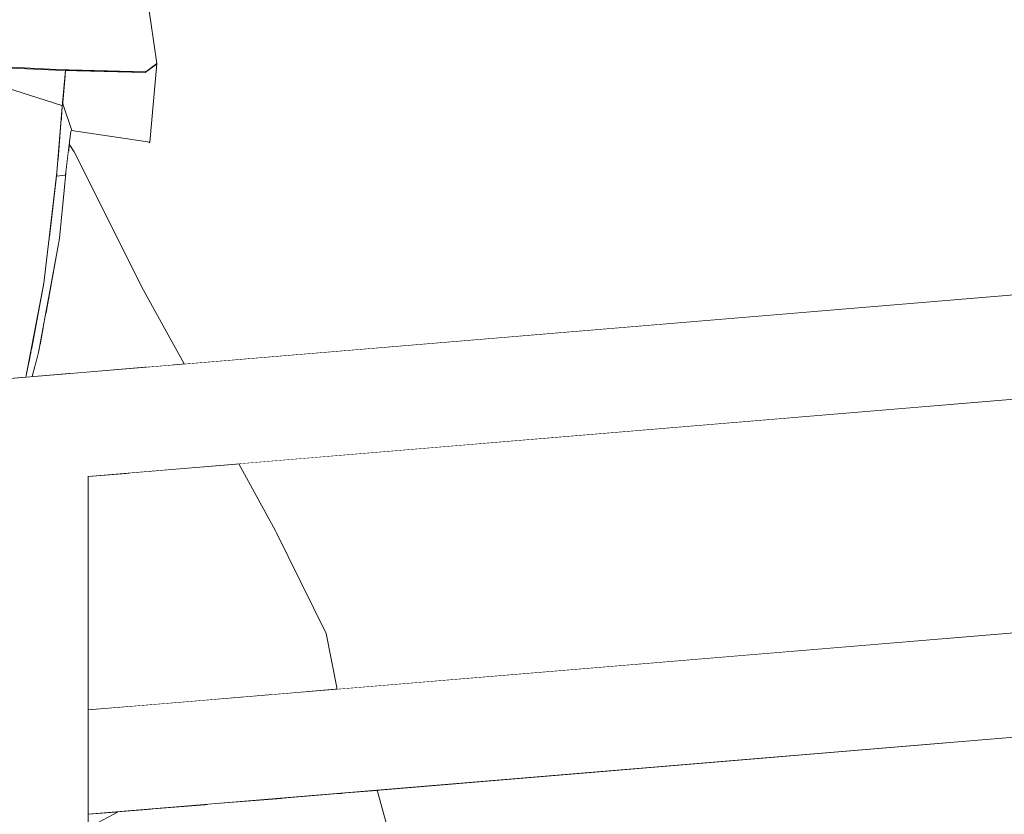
# Model space of a CAD drawing. Header units: millimetres. Extents: x 0 to 650, y -1 to 707.
# Tile 18 of 131: x 97.06 to 100.84, y 628.56 to 631.62. Entities that reach past the tile are written whole.
import ezdxf
from ezdxf.xclip import XClip

# ---------------------------------------------------------------- set-up
doc = ezdxf.new("R2010")
doc.units = ezdxf.units.MM
doc.header["$MEASUREMENT"] = 0
doc.header["$XCLIPFRAME"] = 0
doc.linetypes.add('Wipeout_Contour', pattern=[1000, 0, -1000])
doc.layers.add('Interior - Mobiliário .ARQ', color=7, linetype='Continuous')
doc.layers.add('Parede.ARQ', color=7, linetype='Continuous')

# ---------------------------------------------------------------- blocks, each defined once
blk = doc.blocks.new('Desenho_3_3', base_point=(252.3092, 622.8349))
at = {"color": 254, "linetype": 'Wipeout_Contour', "lineweight": 0, "ltscale": 49723.751362}
blk.add_wipeout([(94.5429, 671.1349), (94.5429, 640.4986), (94.5994, 640.5107), (94.7905, 640.5239), (95.1427, 640.4912), (95.365, 640.4595), (95.4283, 640.4846), (95.5884, 640.4416), (95.6004, 640.4152), (95.6029, 640.4289), (95.6126, 640.4518), (95.662, 640.5254), (95.7763, 640.5773), (95.7946, 640.5807), (95.8476, 640.6042), (95.9371, 640.6175), (95.9863, 640.6125), (96.0217, 640.6273), (96.0479, 640.6371), (96.1676, 640.657), (96.2813, 640.6661), (96.4754, 640.6377), (96.5481, 640.5813), (96.5989, 640.5783), (96.6613, 640.5393), (96.7552, 640.5338), (96.9238, 640.4717), (96.9696, 640.4206), (97.0932, 640.3047), (97.1285, 640.2394), (97.2687, 640.0597), (97.2838, 640.0001), (97.3465, 639.752), (97.3512, 639.733), (97.3804, 639.4584), (97.3817, 639.2528), (97.3613, 639.1943), (97.3575, 639.1753), (97.3338, 639.0407), (97.3263, 639.0177), (97.3215, 639.0062), (97.2449, 638.7539), (97.1209, 638.4391), (97.1104, 638.4204), (97.0293, 638.3113), (97.0515, 638.2973), (97.2452, 638.1278), (97.244, 638.0629), (97.3922, 637.6313), (97.5056, 637.4981), (97.5425, 637.341), (97.6034, 637.266), (97.6351, 637.0703), (98.2231, 636.5501), (98.2992, 636.3303), (98.668, 635.4423), (98.4927, 634.8674), (98.0783, 634.4688), (97.7351, 634.2248), (97.7135, 634.2059), (97.6221, 634.142), (97.1761, 633.7399), (97.238, 633.4163), (97.3481, 632.8758), (97.5164, 631.9291), (97.5626, 631.611), (97.5859, 631.4505), (97.5591, 631.1491), (97.2578, 631.1941), (97.2488, 631.1422), (97.2673, 631.1122), (97.535, 630.5802), (97.6906, 630.2961), (105.6958, 630.9629), (105.6958, 638.6349), (106.1958, 638.6349), (106.1958, 671.1349)], dxfattribs=at).dxf.layer = 'Parede.ARQ'
at = {"color": 254, "linetype": 'Wipeout_Contour', "lineweight": 0, "ltscale": 1916.303267}
blk.add_wipeout([(96.6733, 631.4555), (97.1997, 631.4288), (97.186, 631.614)], dxfattribs=at).dxf.layer = 'Interior - Mobiliário .ARQ'
at = {"color": 254, "linetype": 'Wipeout_Contour', "lineweight": 0, "ltscale": 2553.339164}
blk.add_wipeout([(97.1995, 631.0185), (97.2342, 631.0225), (97.2056, 631.0864), (97.2012, 631.0333)], dxfattribs=at).dxf.layer = 'Interior - Mobiliário .ARQ'
at = {"color": 254, "linetype": 'Wipeout_Contour', "lineweight": 0, "ltscale": 3825.767712}
blk.add_wipeout([(97.9009, 629.9122), (98.0425, 629.6537), (98.2368, 629.2588), (98.2788, 629.0451), (105.6958, 629.6629), (105.6958, 630.5615)], dxfattribs=at).dxf.layer = 'Parede.ARQ'
at = {"color": 254, "linetype": 'Wipeout_Contour', "lineweight": 0, "ltscale": 1917.274767}
blk.add_wipeout([(97.186, 631.614), (96.6726, 631.6433), (96.6733, 631.4555)], dxfattribs=at).dxf.layer = 'Interior - Mobiliário .ARQ'
at = {"color": 254, "linetype": 'Wipeout_Contour', "lineweight": 0, "ltscale": 1913.517847}
blk.add_wipeout([(94.5429, 630.0308), (105.6958, 630.9599), (94.5429, 630.0339)], dxfattribs=at).dxf.layer = 'Parede.ARQ'
at = {"color": 254, "linetype": 'Wipeout_Contour', "lineweight": 0, "ltscale": 3183.387817}
blk.add_wipeout([(98.4327, 628.6565), (98.5075, 628.3856), (98.5753, 627.9701), (105.6958, 628.5633), (105.6958, 629.2615)], dxfattribs=at).dxf.layer = 'Parede.ARQ'
at = {"color": 254, "linetype": 'Wipeout_Contour', "lineweight": 0, "ltscale": 1917.481938}
blk.add_wipeout([(97.5255, 631.5989), (97.186, 631.614), (97.1997, 631.4288)], dxfattribs=at).dxf.layer = 'Interior - Mobiliário .ARQ'
at = {"color": 254, "linetype": 'Wipeout_Contour', "lineweight": 0, "ltscale": 1913.503323}
blk.add_wipeout([(94.5429, 630.0218), (105.6958, 630.9508), (94.5429, 630.0308)], dxfattribs=at).dxf.layer = 'Parede.ARQ'
at = {"color": 254, "linetype": 'Wipeout_Contour', "lineweight": 0, "ltscale": 1910.961552}
blk.add_wipeout([(97.3215, 628.9623), (105.6958, 629.6599), (97.3215, 628.9653)], dxfattribs=at).dxf.layer = 'Parede.ARQ'
at = {"color": 254, "linetype": 'Wipeout_Contour', "lineweight": 0, "ltscale": 1916.347998}
blk.add_wipeout([(97.1997, 631.4288), (97.5437, 631.4198), (97.5255, 631.5989)], dxfattribs=at).dxf.layer = 'Interior - Mobiliário .ARQ'
at = {"color": 254, "linetype": 'Wipeout_Contour', "lineweight": 0, "ltscale": 2553.608838}
blk.add_wipeout([(94.5429, 630.007), (105.6958, 630.936), (105.6958, 630.9508), (94.5429, 630.0218)], dxfattribs=at).dxf.layer = 'Parede.ARQ'
at = {"color": 254, "linetype": 'Wipeout_Contour', "lineweight": 0, "ltscale": 1910.94915}
blk.add_wipeout([(97.3215, 628.9532), (105.6958, 629.6508), (97.3215, 628.9623)], dxfattribs=at).dxf.layer = 'Parede.ARQ'
at = {"color": 254, "linetype": 'Wipeout_Contour', "lineweight": 0, "ltscale": 1916.639446}
blk.add_wipeout([(97.5437, 631.4198), (97.5857, 631.4519), (97.5626, 631.611)], dxfattribs=at).dxf.layer = 'Interior - Mobiliário .ARQ'
at = {"color": 254, "linetype": 'Wipeout_Contour', "lineweight": 0, "ltscale": 2553.539985}
blk.add_wipeout([(94.5429, 629.9869), (105.6958, 630.916), (105.6958, 630.936), (94.5429, 630.007)], dxfattribs=at).dxf.layer = 'Parede.ARQ'
at = {"color": 254, "linetype": 'Wipeout_Contour', "lineweight": 0, "ltscale": 2549.769195}
blk.add_wipeout([(105.6958, 629.6508), (97.3215, 628.9532), (97.3215, 628.9385), (105.6958, 629.636)], dxfattribs=at).dxf.layer = 'Parede.ARQ'
at = {"color": 254, "linetype": 'Wipeout_Contour', "lineweight": 0, "ltscale": 1917.528963}
blk.add_wipeout([(97.5255, 631.5989), (97.5437, 631.4198), (97.5626, 631.611)], dxfattribs=at).dxf.layer = 'Interior - Mobiliário .ARQ'
at = {"color": 254, "linetype": 'Wipeout_Contour', "lineweight": 0, "ltscale": 2553.451477}
blk.add_wipeout([(94.5429, 629.9622), (105.6958, 630.8912), (105.6958, 630.916), (94.5429, 629.9869)], dxfattribs=at).dxf.layer = 'Parede.ARQ'
at = {"color": 254, "linetype": 'Wipeout_Contour', "lineweight": 0, "ltscale": 2549.700372}
blk.add_wipeout([(97.3215, 628.9385), (97.3215, 628.9184), (105.6958, 629.616), (105.6958, 629.636)], dxfattribs=at).dxf.layer = 'Parede.ARQ'
at = {"color": 254, "linetype": 'Wipeout_Contour', "lineweight": 0, "ltscale": 1917.165301}
blk.add_wipeout([(97.4895, 631.9643), (97.5255, 631.5989), (97.5626, 631.611)], dxfattribs=at).dxf.layer = 'Interior - Mobiliário .ARQ'
at = {"color": 254, "linetype": 'Wipeout_Contour', "lineweight": 0, "ltscale": 3195.360889}
blk.add_wipeout([(97.2336, 631.4118), (97.5562, 631.1468), (97.5832, 631.4475), (97.5408, 631.4173), (97.2348, 631.4251)], dxfattribs=at).dxf.layer = 'Interior - Mobiliário .ARQ'
at = {"color": 254, "linetype": 'Wipeout_Contour', "lineweight": 0, "ltscale": 2553.346004}
blk.add_wipeout([(105.6958, 630.8912), (94.5429, 629.9622), (94.5429, 629.9335), (105.6958, 630.8626)], dxfattribs=at).dxf.layer = 'Parede.ARQ'
at = {"color": 254, "linetype": 'Wipeout_Contour', "lineweight": 0, "ltscale": 2549.611894}
blk.add_wipeout([(97.3215, 628.9184), (97.3215, 628.8936), (105.6958, 629.5912), (105.6958, 629.616)], dxfattribs=at).dxf.layer = 'Parede.ARQ'
at = {"layer": 'Interior - Mobiliário .ARQ', "color": 7, "linetype": 'Continuous', "lineweight": 0}
for p, q in [((97.583, 631.4491), (97.5857, 631.4519)), ((97.583, 631.4491), (97.585, 631.4512)), ((97.5857, 631.4519), (97.5859, 631.4505))]:
    blk.add_line(p, q, dxfattribs=at)
at = {"color": 254, "linetype": 'Wipeout_Contour', "lineweight": 0, "ltscale": 1918.36651}
blk.add_wipeout([(97.5164, 631.9291), (97.4895, 631.9643), (97.5626, 631.611)], dxfattribs=at).dxf.layer = 'Interior - Mobiliário .ARQ'
at = {"color": 254, "linetype": 'Wipeout_Contour', "lineweight": 0, "ltscale": 2554.780622}
blk.add_wipeout([(97.2336, 631.4118), (97.2233, 631.3007), (97.2588, 631.1948), (97.5562, 631.1468)], dxfattribs=at).dxf.layer = 'Interior - Mobiliário .ARQ'
at = {"color": 254, "linetype": 'Wipeout_Contour', "lineweight": 0, "ltscale": 2553.22677}
blk.add_wipeout([(94.5429, 629.9018), (105.6958, 630.8309), (105.6958, 630.8626), (94.5429, 629.9335)], dxfattribs=at).dxf.layer = 'Parede.ARQ'
at = {"color": 254, "linetype": 'Wipeout_Contour', "lineweight": 0, "ltscale": 2549.506461}
blk.add_wipeout([(97.3215, 628.865), (105.6958, 629.5626), (105.6958, 629.5912), (97.3215, 628.8936)], dxfattribs=at).dxf.layer = 'Parede.ARQ'
at = {"layer": 'Interior - Mobiliário .ARQ', "color": 7, "linetype": 'Continuous', "lineweight": 0}
for p, q in [((97.5626, 631.611), (97.5857, 631.4519)), ((97.5408, 631.4173), (97.583, 631.4491)), ((97.5437, 631.4198), (97.5857, 631.4519)), ((97.5859, 631.4505), (97.5591, 631.1491)), ((97.5562, 631.1468), (97.5591, 631.1491))]:
    blk.add_line(p, q, dxfattribs=at)
at = {"color": 254, "linetype": 'Wipeout_Contour', "lineweight": 0, "ltscale": 1918.304543}
blk.add_wipeout([(97.5255, 631.5989), (97.4895, 631.9643), (97.1578, 631.9915)], dxfattribs=at).dxf.layer = 'Interior - Mobiliário .ARQ'
at = {"color": 254, "linetype": 'Wipeout_Contour', "lineweight": 0, "ltscale": 1916.009524}
blk.add_wipeout([(97.2175, 631.2311), (97.2549, 631.1918), (97.2222, 631.2884)], dxfattribs=at).dxf.layer = 'Interior - Mobiliário .ARQ'
at = {"color": 254, "linetype": 'Wipeout_Contour', "lineweight": 0, "ltscale": 2553.097395}
blk.add_wipeout([(94.5429, 629.868), (105.6958, 630.7971), (105.6958, 630.8309), (94.5429, 629.9018)], dxfattribs=at).dxf.layer = 'Parede.ARQ'
at = {"color": 254, "linetype": 'Wipeout_Contour', "lineweight": 0, "ltscale": 2549.387272}
blk.add_wipeout([(97.3215, 628.8333), (105.6958, 629.5309), (105.6958, 629.5626), (97.3215, 628.865)], dxfattribs=at).dxf.layer = 'Parede.ARQ'
at = {"color": 254, "linetype": 'Wipeout_Contour', "lineweight": 0, "ltscale": 1917.156095}
blk.add_wipeout([(97.1578, 631.9915), (97.186, 631.614), (97.5255, 631.5989)], dxfattribs=at).dxf.layer = 'Interior - Mobiliário .ARQ'
at = {"color": 254, "linetype": 'Wipeout_Contour', "lineweight": 0, "ltscale": 1916.754804}
blk.add_wipeout([(97.0635, 631.4328), (96.7182, 631.4502), (97.2198, 631.2906)], dxfattribs=at).dxf.layer = 'Interior - Mobiliário .ARQ'
at = {"color": 254, "linetype": 'Wipeout_Contour', "lineweight": 0, "ltscale": 2554.457379}
blk.add_wipeout([(97.2056, 631.0864), (97.2342, 631.0225), (97.2549, 631.1918), (97.2175, 631.2311)], dxfattribs=at).dxf.layer = 'Interior - Mobiliário .ARQ'
at = {"color": 254, "linetype": 'Wipeout_Contour', "lineweight": 0, "ltscale": 2552.961813}
blk.add_wipeout([(105.6958, 630.7971), (94.5429, 629.868), (94.5429, 629.8332), (105.6958, 630.7622)], dxfattribs=at).dxf.layer = 'Parede.ARQ'
at = {"color": 254, "linetype": 'Wipeout_Contour', "lineweight": 0, "ltscale": 2549.257946}
blk.add_wipeout([(97.3215, 628.8333), (97.3215, 628.7995), (105.6958, 629.4971), (105.6958, 629.5309)], dxfattribs=at).dxf.layer = 'Parede.ARQ'
at = {"layer": 'Interior - Mobiliário .ARQ', "color": 7, "linetype": 'Continuous', "lineweight": 0}
blk.add_line((97.5164, 631.9291), (97.5626, 631.611), dxfattribs=at)
blk.add_point((97.2588, 631.1948), dxfattribs=at)
at = {"color": 254, "linetype": 'Wipeout_Contour', "lineweight": 0, "ltscale": 1916.977276}
blk.add_wipeout([(96.6726, 631.6433), (97.186, 631.614), (97.1578, 631.9915)], dxfattribs=at).dxf.layer = 'Interior - Mobiliário .ARQ'
at = {"color": 254, "linetype": 'Wipeout_Contour', "lineweight": 0, "ltscale": 2556.092775}
blk.add_wipeout([(97.1978, 631.426), (97.0635, 631.4328), (97.2198, 631.2906), (97.2327, 631.4251)], dxfattribs=at).dxf.layer = 'Interior - Mobiliário .ARQ'
at = {"color": 254, "linetype": 'Wipeout_Contour', "lineweight": 0, "ltscale": 1915.37819}
blk.add_wipeout([(97.2488, 631.1422), (97.2455, 631.1153), (97.2673, 631.1122)], dxfattribs=at).dxf.layer = 'Interior - Mobiliário .ARQ'
at = {"color": 254, "linetype": 'Wipeout_Contour', "lineweight": 0, "ltscale": 2548.67265}
blk.add_wipeout([(97.1215, 630.048), (94.5429, 629.8332), (94.5429, 629.7983), (97.0868, 630.0102)], dxfattribs=at).dxf.layer = 'Parede.ARQ'
at = {"color": 254, "linetype": 'Wipeout_Contour', "lineweight": 0, "ltscale": 2549.122416}
blk.add_wipeout([(105.6958, 629.4971), (97.3215, 628.7995), (97.3215, 628.7646), (105.6958, 629.4622)], dxfattribs=at).dxf.layer = 'Parede.ARQ'
at = {"layer": 'Interior - Mobiliário .ARQ', "color": 7, "linetype": 'Continuous', "lineweight": 0}
blk.add_line((97.5591, 631.1491), (97.2578, 631.1941), dxfattribs=at)
at = {"color": 254, "linetype": 'Wipeout_Contour', "lineweight": 0, "ltscale": 1916.088486}
blk.add_wipeout([(96.7182, 631.4502), (96.7195, 631.1733), (97.2198, 631.2906)], dxfattribs=at).dxf.layer = 'Interior - Mobiliário .ARQ'
at = {"color": 254, "linetype": 'Wipeout_Contour', "lineweight": 0, "ltscale": 2554.028178}
blk.add_wipeout([(97.1215, 630.048), (97.1562, 630.016), (105.6958, 630.7274), (105.6958, 630.7622)], dxfattribs=at).dxf.layer = 'Parede.ARQ'
at = {"color": 254, "linetype": 'Wipeout_Contour', "lineweight": 0, "ltscale": 2548.521017}
blk.add_wipeout([(94.5429, 629.7645), (97.0531, 629.9736), (97.0868, 630.0102), (94.5429, 629.7983)], dxfattribs=at).dxf.layer = 'Parede.ARQ'
at = {"color": 254, "linetype": 'Wipeout_Contour', "lineweight": 0, "ltscale": 2548.984799}
blk.add_wipeout([(97.3215, 628.7298), (105.6958, 629.4274), (105.6958, 629.4622), (97.3215, 628.7646)], dxfattribs=at).dxf.layer = 'Parede.ARQ'
at = {"layer": 'Interior - Mobiliário .ARQ', "color": 7, "linetype": 'Continuous', "lineweight": 0}
for p, q in [((96.6727, 631.4525), (97.1978, 631.426)), ((97.1997, 631.4288), (96.6733, 631.4555)), ((97.1978, 631.426), (97.5408, 631.4173)), ((97.5437, 631.4198), (97.1997, 631.4288))]:
    blk.add_line(p, q, dxfattribs=at)
at = {"color": 254, "linetype": 'Wipeout_Contour', "lineweight": 0, "ltscale": 2553.908817}
blk.add_wipeout([(105.6958, 630.7274), (97.1562, 630.016), (97.1899, 629.985), (105.6958, 630.6936)], dxfattribs=at).dxf.layer = 'Parede.ARQ'
at = {"color": 254, "linetype": 'Wipeout_Contour', "lineweight": 0, "ltscale": 2535.352293}
blk.add_wipeout([(97.0868, 622.6849), (97.1215, 622.6849), (97.1215, 630.048), (97.0868, 630.0102)], dxfattribs=at).dxf.layer = 'Parede.ARQ'
at = {"color": 254, "linetype": 'Wipeout_Contour', "lineweight": 0, "ltscale": 2548.84928}
blk.add_wipeout([(97.3215, 628.696), (105.6958, 629.3936), (105.6958, 629.4274), (97.3215, 628.7298)], dxfattribs=at).dxf.layer = 'Parede.ARQ'
at = {"color": 254, "linetype": 'Wipeout_Contour', "lineweight": 0, "ltscale": 2553.795066}
blk.add_wipeout([(97.1899, 629.985), (97.2215, 629.956), (105.6958, 630.6619), (105.6958, 630.6936)], dxfattribs=at).dxf.layer = 'Parede.ARQ'
at = {"color": 254, "linetype": 'Wipeout_Contour', "lineweight": 0, "ltscale": 2535.380072}
blk.add_wipeout([(97.1215, 622.6849), (97.1562, 622.6849), (97.1562, 630.016), (97.1215, 630.048)], dxfattribs=at).dxf.layer = 'Parede.ARQ'
at = {"color": 254, "linetype": 'Wipeout_Contour', "lineweight": 0, "ltscale": 2535.258003}
blk.add_wipeout([(97.0868, 630.0102), (97.0531, 629.9736), (97.0531, 622.6849), (97.0868, 622.6849)], dxfattribs=at).dxf.layer = 'Parede.ARQ'
at = {"color": 254, "linetype": 'Wipeout_Contour', "lineweight": 0, "ltscale": 2548.719964}
blk.add_wipeout([(97.3215, 628.6643), (105.6958, 629.3619), (105.6958, 629.3936), (97.3215, 628.696)], dxfattribs=at).dxf.layer = 'Parede.ARQ'
at = {"color": 254, "linetype": 'Wipeout_Contour', "lineweight": 0, "ltscale": 2553.690386}
blk.add_wipeout([(97.2215, 629.956), (97.2501, 629.9297), (105.6958, 630.6332), (105.6958, 630.6619)], dxfattribs=at).dxf.layer = 'Parede.ARQ'
at = {"color": 254, "linetype": 'Wipeout_Contour', "lineweight": 0, "ltscale": 2548.600795}
blk.add_wipeout([(97.3215, 628.6643), (97.3215, 628.6356), (105.6958, 629.3332), (105.6958, 629.3619)], dxfattribs=at).dxf.layer = 'Parede.ARQ'
at = {"color": 254, "linetype": 'Wipeout_Contour', "lineweight": 0, "ltscale": 3190.240104}
blk.add_wipeout([(97.1036, 630.3564), (97.1282, 630.3328), (97.2088, 630.7727), (97.1709, 630.7743), (97.1512, 630.6067)], dxfattribs=at).dxf.layer = 'Interior - Mobiliário .ARQ'
at = {"color": 254, "linetype": 'Wipeout_Contour', "lineweight": 0, "ltscale": 2553.59796}
blk.add_wipeout([(105.6958, 630.6332), (97.2501, 629.9297), (97.2747, 629.907), (105.6958, 630.6085)], dxfattribs=at).dxf.layer = 'Parede.ARQ'
at = {"color": 254, "linetype": 'Wipeout_Contour', "lineweight": 0, "ltscale": 2548.495384}
blk.add_wipeout([(97.3215, 628.6109), (105.6958, 629.3085), (105.6958, 629.3332), (97.3215, 628.6356)], dxfattribs=at).dxf.layer = 'Parede.ARQ'
at = {"color": 254, "linetype": 'Wipeout_Contour', "lineweight": 0, "ltscale": 2553.410426}
blk.add_wipeout([(97.1723, 630.7862), (97.2088, 630.7727), (97.2342, 631.0225), (97.1995, 631.0185)], dxfattribs=at).dxf.layer = 'Interior - Mobiliário .ARQ'
at = {"color": 254, "linetype": 'Wipeout_Contour', "lineweight": 0, "ltscale": 1913.041734}
blk.add_wipeout([(97.1036, 630.3564), (97.0997, 630.3363), (97.1282, 630.3328)], dxfattribs=at).dxf.layer = 'Interior - Mobiliário .ARQ'
at = {"color": 254, "linetype": 'Wipeout_Contour', "lineweight": 0, "ltscale": 2553.520597}
blk.add_wipeout([(97.2747, 629.907), (97.2947, 629.8886), (105.6958, 630.5884), (105.6958, 630.6085)], dxfattribs=at).dxf.layer = 'Parede.ARQ'
at = {"color": 254, "linetype": 'Wipeout_Contour', "lineweight": 0, "ltscale": 2548.406943}
blk.add_wipeout([(97.3215, 628.5908), (105.6958, 629.2884), (105.6958, 629.3085), (97.3215, 628.6109)], dxfattribs=at).dxf.layer = 'Parede.ARQ'
at = {"color": 254, "linetype": 'Wipeout_Contour', "lineweight": 0, "ltscale": 1915.721438}
blk.add_wipeout([(96.7195, 631.1733), (97.1987, 631.0359), (97.2198, 631.2906)], dxfattribs=at).dxf.layer = 'Interior - Mobiliário .ARQ'
at = {"color": 254, "linetype": 'Wipeout_Contour', "lineweight": 0, "ltscale": 1914.351021}
blk.add_wipeout([(97.1723, 630.7862), (97.1709, 630.7743), (97.2088, 630.7727)], dxfattribs=at).dxf.layer = 'Interior - Mobiliário .ARQ'
at = {"color": 254, "linetype": 'Wipeout_Contour', "lineweight": 0, "ltscale": 2550.629064}
blk.add_wipeout([(97.0939, 630.3059), (97.0824, 630.2454), (97.1065, 630.2474), (97.1282, 630.3328)], dxfattribs=at).dxf.layer = 'Interior - Mobiliário .ARQ'
at = {"color": 254, "linetype": 'Wipeout_Contour', "lineweight": 0, "ltscale": 2553.460648}
blk.add_wipeout([(97.2947, 629.8886), (97.3094, 629.8751), (105.6958, 630.5736), (105.6958, 630.5884)], dxfattribs=at).dxf.layer = 'Parede.ARQ'
at = {"color": 254, "linetype": 'Wipeout_Contour', "lineweight": 0, "ltscale": 2548.338154}
blk.add_wipeout([(97.3215, 628.5908), (97.3215, 628.5761), (105.6958, 629.2736), (105.6958, 629.2884)], dxfattribs=at).dxf.layer = 'Parede.ARQ'
at = {"layer": 'Interior - Mobiliário .ARQ', "color": 7, "linetype": 'Continuous', "lineweight": 0}
for p, q in [((97.2198, 631.2906), (96.7182, 631.4502)), ((97.2348, 631.4251), (97.2221, 631.2871)), ((97.2221, 631.2871), (97.2198, 631.2906)), ((97.2233, 631.3007), (97.2588, 631.1948))]:
    blk.add_line(p, q, dxfattribs=at)
at = {"color": 254, "linetype": 'Wipeout_Contour', "lineweight": 0, "ltscale": 1915.36001}
blk.add_wipeout([(97.1987, 631.0359), (96.7195, 631.1733), (96.6583, 630.7324)], dxfattribs=at).dxf.layer = 'Interior - Mobiliário .ARQ'
at = {"color": 254, "linetype": 'Wipeout_Contour', "lineweight": 0, "ltscale": 1913.71616}
blk.add_wipeout([(97.0997, 630.3363), (97.0939, 630.3059), (97.1282, 630.3328)], dxfattribs=at).dxf.layer = 'Interior - Mobiliário .ARQ'
at = {"color": 254, "linetype": 'Wipeout_Contour', "lineweight": 0, "ltscale": 2553.419937}
blk.add_wipeout([(105.6958, 630.5736), (97.3094, 629.8751), (97.3185, 629.8668), (105.6958, 630.5646)], dxfattribs=at).dxf.layer = 'Parede.ARQ'
at = {"color": 254, "linetype": 'Wipeout_Contour', "lineweight": 0, "ltscale": 1912.6391}
blk.add_wipeout([(105.6958, 629.2736), (97.3215, 628.5761), (105.6958, 629.2646)], dxfattribs=at).dxf.layer = 'Parede.ARQ'
at = {"color": 254, "linetype": 'Wipeout_Contour', "lineweight": 0, "ltscale": 1914.351902}
blk.add_wipeout([(96.6583, 630.7324), (97.1482, 630.6093), (97.1987, 631.0359)], dxfattribs=at).dxf.layer = 'Interior - Mobiliário .ARQ'
at = {"color": 254, "linetype": 'Wipeout_Contour', "lineweight": 0, "ltscale": 2551.72692}
blk.add_wipeout([(97.3836, 630.5782), (97.5471, 630.2841), (97.6502, 630.2927), (97.535, 630.5802)], dxfattribs=at).dxf.layer = 'Interior - Mobiliário .ARQ'
at = {"color": 254, "linetype": 'Wipeout_Contour', "lineweight": 0, "ltscale": 1912.579974}
blk.add_wipeout([(97.8059, 629.9043), (97.7605, 629.9005), (97.9286, 629.5982)], dxfattribs=at).dxf.layer = 'Interior - Mobiliário .ARQ'
at = {"color": 254, "linetype": 'Wipeout_Contour', "lineweight": 0, "ltscale": 1909.781473}
blk.add_wipeout([(97.3215, 628.564), (105.6958, 629.2615), (97.3215, 628.567)], dxfattribs=at).dxf.layer = 'Parede.ARQ'
at = {"color": 254, "linetype": 'Wipeout_Contour', "lineweight": 0, "ltscale": 1914.190756}
blk.add_wipeout([(97.1482, 630.6093), (97.0783, 630.2451), (97.1512, 630.6067)], dxfattribs=at).dxf.layer = 'Interior - Mobiliário .ARQ'
at = {"color": 254, "linetype": 'Wipeout_Contour', "lineweight": 0, "ltscale": 1913.193794}
blk.add_wipeout([(97.535, 630.5802), (97.6502, 630.2927), (97.6906, 630.2961)], dxfattribs=at).dxf.layer = 'Interior - Mobiliário .ARQ'
at = {"color": 254, "linetype": 'Wipeout_Contour', "lineweight": 0, "ltscale": 2549.499101}
blk.add_wipeout([(97.9009, 629.9122), (97.8059, 629.9043), (97.9286, 629.5982), (98.0425, 629.6537)], dxfattribs=at).dxf.layer = 'Interior - Mobiliário .ARQ'
at = {"color": 254, "linetype": 'Wipeout_Contour', "lineweight": 0, "ltscale": 2546.944046}
blk.add_wipeout([(98.2368, 629.2588), (98.0954, 629.2436), (98.1613, 629.0353), (98.2044, 629.0389)], dxfattribs=at).dxf.layer = 'Interior - Mobiliário .ARQ'
at = {"color": 254, "linetype": 'Wipeout_Contour', "lineweight": 0, "ltscale": 1909.365587}
blk.add_wipeout([(97.8615, 629.1578), (97.489, 628.9793), (97.7693, 629.0026)], dxfattribs=at).dxf.layer = 'Interior - Mobiliário .ARQ'
at = {"color": 254, "linetype": 'Wipeout_Contour', "lineweight": 0, "ltscale": 2545.352579}
blk.add_wipeout([(98.089, 628.5545), (98.3828, 628.342), (98.3014, 628.6456), (98.2887, 628.6445)], dxfattribs=at).dxf.layer = 'Interior - Mobiliário .ARQ'
at = {"color": 254, "linetype": 'Wipeout_Contour', "lineweight": 0, "ltscale": 1910.604907}
blk.add_wipeout([(97.3185, 629.8668), (97.3185, 627.8591), (97.3215, 629.864)], dxfattribs=at).dxf.layer = 'Parede.ARQ'
at = {"color": 254, "linetype": 'Wipeout_Contour', "lineweight": 0, "ltscale": 1914.013001}
blk.add_wipeout([(96.6583, 630.7324), (96.5505, 630.2011), (97.1482, 630.6093)], dxfattribs=at).dxf.layer = 'Interior - Mobiliário .ARQ'
at = {"color": 254, "linetype": 'Wipeout_Contour', "lineweight": 0, "ltscale": 1909.759588}
blk.add_wipeout([(98.2368, 629.2588), (98.2044, 629.0389), (98.2788, 629.0451)], dxfattribs=at).dxf.layer = 'Interior - Mobiliário .ARQ'
at = {"color": 254, "linetype": 'Wipeout_Contour', "lineweight": 0, "ltscale": 1909.432138}
blk.add_wipeout([(97.8615, 629.1578), (97.7693, 629.0026), (97.9149, 629.0148)], dxfattribs=at).dxf.layer = 'Interior - Mobiliário .ARQ'
at = {"color": 254, "linetype": 'Wipeout_Contour', "lineweight": 0, "ltscale": 1908.008351}
blk.add_wipeout([(98.3034, 628.6457), (98.3828, 628.342), (98.5075, 628.3856)], dxfattribs=at).dxf.layer = 'Interior - Mobiliário .ARQ'
at = {"color": 254, "linetype": 'Wipeout_Contour', "lineweight": 0, "ltscale": 1908.645385}
blk.add_wipeout([(97.7719, 628.6015), (98.089, 628.5545), (98.0619, 628.6256)], dxfattribs=at).dxf.layer = 'Interior - Mobiliário .ARQ'
at = {"color": 254, "linetype": 'Wipeout_Contour', "lineweight": 0, "ltscale": 2545.442566}
blk.add_wipeout([(97.3094, 627.8371), (97.3144, 627.8516), (97.3185, 629.8668), (97.3094, 629.8751)], dxfattribs=at).dxf.layer = 'Parede.ARQ'
at = {"color": 254, "linetype": 'Wipeout_Contour', "lineweight": 0, "ltscale": 1912.836135}
blk.add_wipeout([(96.5583, 630.2018), (97.0783, 630.2451), (97.1482, 630.6093)], dxfattribs=at).dxf.layer = 'Interior - Mobiliário .ARQ'
at = {"color": 254, "linetype": 'Wipeout_Contour', "lineweight": 0, "ltscale": 2546.453997}
blk.add_wipeout([(98.0954, 629.2436), (97.8615, 629.1578), (97.9149, 629.0148), (98.0298, 629.0243)], dxfattribs=at).dxf.layer = 'Interior - Mobiliário .ARQ'
at = {"color": 254, "linetype": 'Wipeout_Contour', "lineweight": 0, "ltscale": 1909.095621}
blk.add_wipeout([(98.3034, 628.6457), (98.5075, 628.3856), (98.4327, 628.6565)], dxfattribs=at).dxf.layer = 'Interior - Mobiliário .ARQ'
at = {"color": 254, "linetype": 'Wipeout_Contour', "lineweight": 0, "ltscale": 4449.923524}
blk.add_wipeout([(97.2947, 629.8886), (97.2947, 627.7631), (97.2954, 627.7806), (97.2975, 627.7977), (97.301, 627.8138), (97.3056, 627.8285), (97.3094, 629.8751)], dxfattribs=at).dxf.layer = 'Parede.ARQ'
at = {"layer": 'Interior - Mobiliário .ARQ', "color": 7, "linetype": 'Continuous', "lineweight": 0}
blk.add_line((98.5075, 628.3856), (98.4327, 628.6565), dxfattribs=at)
at = {"color": 254, "linetype": 'Wipeout_Contour', "lineweight": 0, "ltscale": 2550.659001}
blk.add_wipeout([(97.1066, 630.2474), (97.1487, 630.2509), (97.1375, 630.3803), (97.1301, 630.3397)], dxfattribs=at).dxf.layer = 'Interior - Mobiliário .ARQ'
at = {"color": 254, "linetype": 'Wipeout_Contour', "lineweight": 0, "ltscale": 2548.908676}
blk.add_wipeout([(97.3215, 629.254), (97.7049, 629.4852), (97.4776, 629.877), (97.3215, 629.864)], dxfattribs=at).dxf.layer = 'Interior - Mobiliário .ARQ'
at = {"color": 254, "linetype": 'Wipeout_Contour', "lineweight": 0, "ltscale": 1909.665342}
blk.add_wipeout([(98.0954, 629.2436), (98.0298, 629.0243), (98.1613, 629.0353)], dxfattribs=at).dxf.layer = 'Interior - Mobiliário .ARQ'
at = {"color": 254, "linetype": 'Wipeout_Contour', "lineweight": 0, "ltscale": 1909.019642}
blk.add_wipeout([(97.3215, 629.0131), (97.3215, 628.9653), (97.3414, 628.967)], dxfattribs=at).dxf.layer = 'Interior - Mobiliário .ARQ'
at = {"color": 254, "linetype": 'Wipeout_Contour', "lineweight": 0, "ltscale": 3180.305184}
blk.add_wipeout([(97.3215, 628.3783), (97.6197, 628.3386), (97.5622, 628.584), (97.4376, 628.5736), (97.3215, 628.5112)], dxfattribs=at).dxf.layer = 'Interior - Mobiliário .ARQ'
at = {"color": 254, "linetype": 'Wipeout_Contour', "lineweight": 0, "ltscale": 2535.206097}
blk.add_wipeout([(97.2747, 622.6849), (97.2947, 622.6849), (97.2947, 629.8886), (97.2747, 629.907)], dxfattribs=at).dxf.layer = 'Parede.ARQ'
at = {"color": 254, "linetype": 'Wipeout_Contour', "lineweight": 0, "ltscale": 2550.964606}
blk.add_wipeout([(97.1375, 630.3803), (97.1487, 630.2509), (97.2555, 630.2598), (97.1491, 630.4432)], dxfattribs=at).dxf.layer = 'Interior - Mobiliário .ARQ'
at = {"color": 254, "linetype": 'Wipeout_Contour', "lineweight": 0, "ltscale": 1912.273163}
blk.add_wipeout([(97.4776, 629.877), (97.7049, 629.4852), (97.587, 629.8861)], dxfattribs=at).dxf.layer = 'Interior - Mobiliário .ARQ'
at = {"color": 254, "linetype": 'Wipeout_Contour', "lineweight": 0, "ltscale": 1908.554103}
blk.add_wipeout([(97.3215, 628.564), (97.3215, 628.5112), (97.4376, 628.5736)], dxfattribs=at).dxf.layer = 'Interior - Mobiliário .ARQ'
at = {"color": 254, "linetype": 'Wipeout_Contour', "lineweight": 0, "ltscale": 2545.130522}
blk.add_wipeout([(97.5622, 628.584), (97.6197, 628.3386), (98.089, 628.5545), (97.7719, 628.6015)], dxfattribs=at).dxf.layer = 'Interior - Mobiliário .ARQ'
at = {"color": 254, "linetype": 'Wipeout_Contour', "lineweight": 0, "ltscale": 2535.23241}
blk.add_wipeout([(97.2501, 629.9297), (97.2501, 622.6849), (97.2747, 622.6849), (97.2747, 629.907)], dxfattribs=at).dxf.layer = 'Parede.ARQ'
at = {"layer": 'Interior - Mobiliário .ARQ', "color": 7, "linetype": 'Continuous', "lineweight": 0}
for p, q in [((97.1301, 630.3397), (97.1066, 630.2474)), ((97.3215, 628.5112), (97.4376, 628.5736))]:
    blk.add_line(p, q, dxfattribs=at)
at = {"color": 254, "linetype": 'Wipeout_Contour', "lineweight": 0, "ltscale": 3189.276737}
blk.add_wipeout([(97.1491, 630.4432), (97.2555, 630.2598), (97.4718, 630.2779), (97.3836, 630.5782), (97.1574, 630.4889)], dxfattribs=at).dxf.layer = 'Interior - Mobiliário .ARQ'
at = {"color": 254, "linetype": 'Wipeout_Contour', "lineweight": 0, "ltscale": 2549.29087}
blk.add_wipeout([(97.7605, 629.9005), (97.587, 629.8861), (97.7049, 629.4852), (97.9286, 629.5982)], dxfattribs=at).dxf.layer = 'Interior - Mobiliário .ARQ'
at = {"color": 254, "linetype": 'Wipeout_Contour', "lineweight": 0, "ltscale": 1909.01815}
blk.add_wipeout([(98.0619, 628.6256), (98.089, 628.5545), (98.2887, 628.6445)], dxfattribs=at).dxf.layer = 'Interior - Mobiliário .ARQ'
at = {"color": 254, "linetype": 'Wipeout_Contour', "lineweight": 0, "ltscale": 2535.263985}
blk.add_wipeout([(97.2215, 629.956), (97.2215, 622.6849), (97.2501, 622.6849), (97.2501, 629.9297)], dxfattribs=at).dxf.layer = 'Parede.ARQ'
at = {"color": 254, "linetype": 'Wipeout_Contour', "lineweight": 0, "ltscale": 1913.132593}
blk.add_wipeout([(97.3836, 630.5782), (97.4718, 630.2779), (97.5471, 630.2841)], dxfattribs=at).dxf.layer = 'Interior - Mobiliário .ARQ'
at = {"color": 254, "linetype": 'Wipeout_Contour', "lineweight": 0, "ltscale": 1911.124805}
blk.add_wipeout([(97.9286, 629.5982), (97.7049, 629.4852), (97.8615, 629.1578)], dxfattribs=at).dxf.layer = 'Interior - Mobiliário .ARQ'
at = {"color": 254, "linetype": 'Wipeout_Contour', "lineweight": 0, "ltscale": 2535.299862}
blk.add_wipeout([(97.1899, 629.985), (97.1899, 622.6849), (97.2215, 622.6849), (97.2215, 629.956)], dxfattribs=at).dxf.layer = 'Parede.ARQ'
at = {"color": 254, "linetype": 'Wipeout_Contour', "lineweight": 0, "ltscale": 2552.552496}
blk.add_wipeout([(97.211, 630.7803), (97.1574, 630.4889), (97.3836, 630.5782), (97.223, 630.9048)], dxfattribs=at).dxf.layer = 'Interior - Mobiliário .ARQ'
at = {"color": 254, "linetype": 'Wipeout_Contour', "lineweight": 0, "ltscale": 1910.467412}
blk.add_wipeout([(97.8615, 629.1578), (98.0954, 629.2436), (97.9286, 629.5982)], dxfattribs=at).dxf.layer = 'Interior - Mobiliário .ARQ'
at = {"color": 254, "linetype": 'Wipeout_Contour', "lineweight": 0, "ltscale": 3182.532796}
blk.add_wipeout([(97.3215, 629.0131), (97.3414, 628.967), (97.3942, 628.9714), (97.7049, 629.4852), (97.3215, 629.254)], dxfattribs=at).dxf.layer = 'Interior - Mobiliário .ARQ'
at = {"color": 254, "linetype": 'Wipeout_Contour', "lineweight": 0, "ltscale": 2535.338957}
blk.add_wipeout([(97.1562, 622.6849), (97.1899, 622.6849), (97.1899, 629.985), (97.1562, 630.016)], dxfattribs=at).dxf.layer = 'Parede.ARQ'
at = {"layer": 'Interior - Mobiliário .ARQ', "color": 7, "linetype": 'Continuous', "lineweight": 0}
for p in [(97.2012, 631.0333), (97.0824, 630.2454)]:
    blk.add_line(p, (97.1512, 630.6067), dxfattribs=at)
at = {"layer": 'Parede.ARQ', "color": 7, "linetype": 'Continuous', "lineweight": 0}
blk.add_line((97.3215, 627.8657), (97.3215, 629.864), dxfattribs=at)
at = {"color": 254, "linetype": 'Wipeout_Contour', "lineweight": 0, "ltscale": 3193.098713}
blk.add_wipeout([(97.223, 630.9048), (97.3836, 630.5782), (97.2673, 631.1122), (97.2455, 631.1153), (97.2352, 631.0307)], dxfattribs=at).dxf.layer = 'Interior - Mobiliário .ARQ'
at = {"color": 254, "linetype": 'Wipeout_Contour', "lineweight": 0, "ltscale": 1911.586097}
blk.add_wipeout([(98.0425, 629.6537), (97.9286, 629.5982), (98.0954, 629.2436)], dxfattribs=at).dxf.layer = 'Interior - Mobiliário .ARQ'
at = {"color": 254, "linetype": 'Wipeout_Contour', "lineweight": 0, "ltscale": 2546.109209}
blk.add_wipeout([(97.7049, 629.4852), (97.3942, 628.9714), (97.489, 628.9793), (97.8615, 629.1578)], dxfattribs=at).dxf.layer = 'Interior - Mobiliário .ARQ'
at = {"layer": 'Interior - Mobiliário .ARQ', "color": 7, "linetype": 'Continuous', "lineweight": 0}
for p, q in [((97.2221, 631.2871), (97.2012, 631.0333)), ((97.2352, 631.0307), (97.211, 630.7803)), ((97.2342, 631.0225), (97.2352, 631.0307)), ((97.2352, 631.0307), (97.2353, 631.0314)), ((97.1995, 631.0185), (97.2342, 631.0225)), ((97.211, 630.7803), (97.1301, 630.3397))]:
    blk.add_line(p, q, dxfattribs=at)
at = {"color": 254, "linetype": 'Wipeout_Contour', "lineweight": 0, "ltscale": 1914.215981}
blk.add_wipeout([(97.3836, 630.5782), (97.535, 630.5802), (97.2673, 631.1122)], dxfattribs=at).dxf.layer = 'Interior - Mobiliário .ARQ'
at = {"color": 254, "linetype": 'Wipeout_Contour', "lineweight": 0, "ltscale": 1910.543867}
blk.add_wipeout([(98.0954, 629.2436), (98.2368, 629.2588), (98.0425, 629.6537)], dxfattribs=at).dxf.layer = 'Interior - Mobiliário .ARQ'
at = {"layer": 'Interior - Mobiliário .ARQ', "color": 7, "linetype": 'Continuous', "lineweight": 0}
for p, q in [((97.2342, 631.0225), (97.2549, 631.1918)), ((97.2488, 631.1422), (97.2673, 631.1122)), ((97.535, 630.5802), (97.2673, 631.1122)), ((97.535, 630.5802), (97.6906, 630.2961)), ((97.9009, 629.9122), (98.0425, 629.6537)), ((98.2368, 629.2588), (98.0425, 629.6537)), ((98.2368, 629.2588), (98.2788, 629.0451))]:
    blk.add_line(p, q, dxfattribs=at)
at = {"layer": 'Parede.ARQ', "color": 7, "linetype": 'Continuous', "lineweight": 0}
for p, q in [((94.5429, 630.0339), (105.6958, 630.9629)), ((97.3214, 629.8639), (105.6958, 630.5615)), ((97.3215, 628.9653), (105.6958, 629.6629)), ((97.3215, 628.564), (105.6958, 629.2615))]:
    blk.add_line(p, q, dxfattribs=at)

msp = doc.modelspace()

# ---------------------------------------------------------------- block references
at = {"color": 7, "linetype": 'Continuous', "lineweight": 0}
ref = msp.add_blockref('Desenho_3_3', (252.3092, 622.8349), dxfattribs=at)
XClip(ref).set_block_clipping_path([(94.5429147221, 610.0813537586), (504.066260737, 688.4753035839)])

doc.saveas('drawing.dxf')
